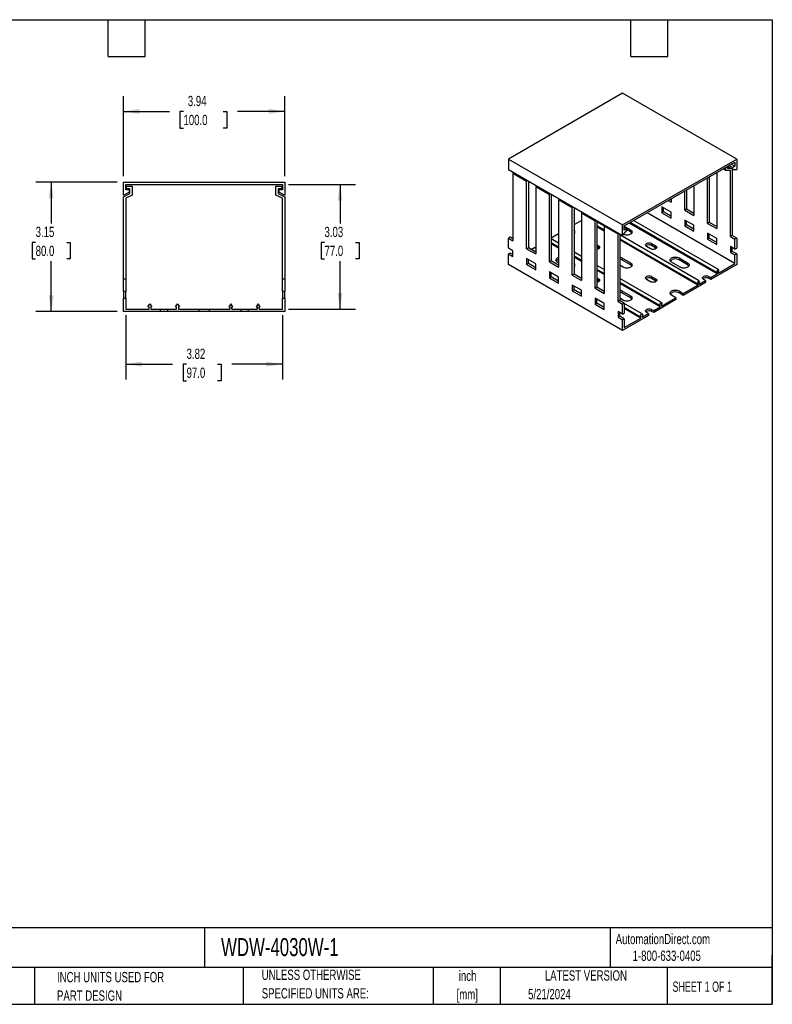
# Model space of a CAD drawing. Header units: inches. Extents: x 0.7 to 32.2, y 0.7 to 24.8.
# Tile 2 of 2: x 13.9 to 32.2, y 0.7 to 24.8. Entities that reach past the tile are written whole.
import ezdxf

# ---------------------------------------------------------------- set-up
doc = ezdxf.new("R2010")
doc.units = ezdxf.units.IN
doc.header["$LTSCALE"] = 3
doc.header["$MEASUREMENT"] = 0
doc.layers.add('DIMENSIONS', color=140, linetype='Continuous', lineweight=25)
doc.layers.add('TEXT', color=140, linetype='Continuous', lineweight=25)
doc.styles.add('SLDTEXTSTYLE0', font='TXT', dxfattribs={"width": 0.7})
doc.styles.add('SLDTEXTSTYLE1', font='TXT', dxfattribs={"width": 0.65})
doc.dimstyles.new('SLDDIMSTYLE0', dxfattribs={"dimtxt": 0.254883, "dimasz": 0.39, "dimexe": 0, "dimexo": 0.0625, "dimgap": 0.063721, "dimtad": 0, "dimtih": 1, "dimtoh": 1, "dimrnd": 1e-09, "dimzin": 12, "dimdsep": 46, "dimtxsty": 'SLDTEXTSTYLE0', "dimsah": 1, "dimcen": 0.09, "dimadec": 0, "dimazin": 3, "dimtfac": 1, "dimtofl": 0, "dimtmove": 0, "dimatfit": 3, "dimfxl": 0, "dimfrac": 2, "dimtolj": 1, "dimtzin": 12, "dimarcsym": 0})

# ---------------------------------------------------------------- blocks, each defined once
blk = doc.blocks.new('_D_6')
at = {"layer": 'DIMENSIONS'}
for p, q in [((16.421, 20.938), (16.421, 22.889)), ((20.358, 20.938), (20.358, 22.889)), ((16.421, 22.514), (17.543, 22.514)), ((17.888, 22.514), (17.802, 22.514)), ((17.802, 22.514), (17.802, 22.109)), ((18.857, 22.514), (18.943, 22.514)), ((18.943, 22.514), (18.943, 22.109)), ((20.358, 22.514), (19.203, 22.514)), ((17.802, 22.109), (17.888, 22.109)), ((18.943, 22.109), (18.857, 22.109))]:
    blk.add_line(p, q, dxfattribs=at)
for points in [[(16.421, 22.514), (16.811, 22.454), (16.811, 22.574)], [(20.358, 22.514), (19.968, 22.574), (19.968, 22.454)]]:
    blk.add_solid(points, dxfattribs=at)
at = {"layer": 'DIMENSIONS', "char_height": 0.25, "attachment_point": 1, "style": 'SLDTEXTSTYLE0'}
for s, insert in [('3.94', (17.994, 22.893)), ('100.0', (17.888, 22.431))]:
    blk.add_mtext(s, dxfattribs=dict(at, insert=insert))
blk = doc.blocks.new('_D_7')
at = {"layer": 'DIMENSIONS'}
for p, q in [((16.271, 20.788), (14.286, 20.788)), ((14.661, 20.788), (14.661, 19.785)), ((14.282, 19.323), (14.197, 19.323)), ((14.197, 19.323), (14.197, 18.918)), ((15.04, 19.323), (15.125, 19.323)), ((15.125, 19.323), (15.125, 18.918)), ((14.197, 18.918), (14.282, 18.918)), ((14.661, 17.638), (14.661, 18.861)), ((15.125, 18.918), (15.04, 18.918)), ((16.271, 17.638), (14.286, 17.638))]:
    blk.add_line(p, q, dxfattribs=at)
for points in [[(14.661, 20.788), (14.601, 20.398), (14.721, 20.398)], [(14.661, 17.638), (14.721, 18.028), (14.601, 18.028)]]:
    blk.add_solid(points, dxfattribs=at)
at = {"layer": 'DIMENSIONS', "char_height": 0.25, "attachment_point": 1, "style": 'SLDTEXTSTYLE0'}
for s, insert in [('3.15', (14.282, 19.702)), ('80.0', (14.282, 19.24))]:
    blk.add_mtext(s, dxfattribs=dict(at, insert=insert))
blk = doc.blocks.new('_D_8')
at = {"layer": 'DIMENSIONS'}
for p, q in [((16.48, 17.547), (16.48, 15.978)), ((20.299, 17.547), (20.299, 15.978)), ((16.48, 16.353), (17.619, 16.353)), ((17.964, 16.353), (17.878, 16.353)), ((17.878, 16.353), (17.878, 15.948)), ((18.721, 16.353), (18.807, 16.353)), ((18.807, 16.353), (18.807, 15.948)), ((20.299, 16.353), (19.067, 16.353)), ((17.878, 15.948), (17.964, 15.948)), ((18.807, 15.948), (18.721, 15.948))]:
    blk.add_line(p, q, dxfattribs=at)
for points in [[(16.48, 16.353), (16.87, 16.293), (16.87, 16.413)], [(20.299, 16.353), (19.909, 16.413), (19.909, 16.293)]]:
    blk.add_solid(points, dxfattribs=at)
at = {"layer": 'DIMENSIONS', "char_height": 0.25, "attachment_point": 1, "style": 'SLDTEXTSTYLE0'}
for s, insert in [('3.82', (17.964, 16.732)), ('97.0', (17.964, 16.27))]:
    blk.add_mtext(s, dxfattribs=dict(at, insert=insert))
blk = doc.blocks.new('_D_9')
at = {"layer": 'DIMENSIONS'}
for p, q in [((20.449, 20.729), (22.081, 20.729)), ((21.706, 20.729), (21.706, 19.785)), ((21.328, 19.323), (21.242, 19.323)), ((21.242, 19.323), (21.242, 18.918)), ((22.085, 19.323), (22.171, 19.323)), ((22.171, 19.323), (22.171, 18.918)), ((21.242, 18.918), (21.328, 18.918)), ((21.706, 17.697), (21.706, 18.861)), ((22.171, 18.918), (22.085, 18.918)), ((20.449, 17.697), (22.081, 17.697))]:
    blk.add_line(p, q, dxfattribs=at)
for points in [[(21.706, 20.729), (21.646, 20.339), (21.766, 20.339)], [(21.706, 17.697), (21.766, 18.087), (21.646, 18.087)]]:
    blk.add_solid(points, dxfattribs=at)
at = {"layer": 'DIMENSIONS', "char_height": 0.25, "attachment_point": 1, "style": 'SLDTEXTSTYLE0'}
for s, insert in [('3.03', (21.328, 19.702)), ('77.0', (21.328, 19.24))]:
    blk.add_mtext(s, dxfattribs=dict(at, insert=insert))

msp = doc.modelspace()

# ---------------------------------------------------------------- linework, layer by layer
for p, q in [((28.597, 22.96), (25.813, 21.353)), ((31.381, 21.353), (28.597, 22.96)), ((25.813, 21.353), (28.597, 19.746)), ((25.813, 21.353), (25.813, 21.096)), ((28.597, 19.746), (31.381, 21.353)), ((28.639, 19.722), (31.339, 21.281)), ((31.116, 21.074), (31.116, 21.152)), ((31.158, 21.176), (31.158, 21.128)), ((31.283, 21.096), (31.158, 21.168)), ((31.158, 21.128), (31.228, 21.128)), ((31.193, 21.197), (31.283, 21.144)), ((31.339, 21.176), (31.249, 21.229)), ((31.339, 21.176), (31.283, 21.144)), ((31.283, 21.096), (31.283, 21.144)), ((31.339, 21.281), (31.339, 21.176)), ((31.381, 21.353), (31.381, 21.096)), ((25.813, 21.096), (28.597, 19.489)), ((25.943, 21.021), (25.924, 21)), ((25.924, 21), (25.924, 19.36)), ((26.258, 20.807), (25.924, 21)), ((30.671, 19.786), (30.671, 20.895)), ((30.713, 20.919), (30.713, 19.81)), ((30.894, 21.024), (30.894, 19.657)), ((31.116, 21.074), (31.049, 21.113)), ((31.228, 21.074), (31.116, 21.074)), ((31.228, 19.465), (31.228, 21.074)), ((31.269, 21.104), (31.269, 19.489)), ((31.283, 21.096), (31.381, 21.096)), ((16.421, 20.473), (16.421, 20.788)), ((16.421, 20.788), (20.358, 20.788)), ((16.48, 20.729), (20.299, 20.729)), ((16.48, 20.601), (16.48, 20.729)), ((16.5, 20.63), (16.5, 20.689)), ((16.5, 20.689), (16.637, 20.689)), ((16.637, 20.689), (16.637, 20.476)), ((20.141, 20.476), (20.141, 20.689)), ((20.141, 20.689), (20.279, 20.689)), ((20.279, 20.689), (20.279, 20.63)), ((20.299, 20.729), (20.299, 20.601)), ((20.358, 20.788), (20.358, 20.473)), ((26.258, 20.807), (26.277, 20.828)), ((26.258, 19.167), (26.258, 20.807)), ((26.308, 20.81), (26.3, 20.801)), ((26.3, 20.801), (26.3, 19.191)), ((26.5, 20.7), (26.481, 20.678)), ((26.481, 20.678), (26.481, 19.039)), ((26.815, 20.485), (26.481, 20.678)), ((30.337, 20.702), (30.337, 19.979)), ((16.421, 20.473), (16.559, 20.542)), ((16.421, 20.433), (16.578, 20.512)), ((16.421, 18.425), (16.421, 20.433)), ((16.559, 20.601), (16.48, 20.601)), ((16.637, 20.476), (16.48, 20.397)), ((16.578, 20.63), (16.5, 20.63)), ((16.559, 20.601), (16.559, 20.542)), ((16.578, 20.512), (16.578, 20.63)), ((20.299, 20.397), (20.141, 20.476)), ((20.279, 20.63), (20.2, 20.63)), ((20.2, 20.63), (20.2, 20.512)), ((20.2, 20.512), (20.358, 20.433)), ((20.22, 20.542), (20.22, 20.601)), ((20.299, 20.601), (20.22, 20.601)), ((20.22, 20.542), (20.358, 20.473)), ((20.358, 20.433), (20.358, 18.425)), ((26.815, 20.485), (26.834, 20.507)), ((26.815, 18.846), (26.815, 20.485)), ((26.865, 20.489), (26.857, 20.48)), ((26.857, 20.48), (26.857, 18.87)), ((30.114, 20.107), (30.114, 20.574)), ((30.156, 20.598), (30.156, 20.132)), ((16.48, 20.397), (16.48, 18.425)), ((20.299, 18.425), (20.299, 20.397)), ((27.057, 20.378), (27.038, 20.357)), ((27.038, 20.357), (27.038, 18.717)), ((27.372, 20.164), (27.038, 20.357)), ((27.372, 20.164), (27.391, 20.185)), ((27.372, 18.524), (27.372, 20.164)), ((27.422, 20.167), (27.414, 20.158)), ((29.78, 20.059), (29.557, 20.188)), ((29.557, 20.188), (29.557, 20.043)), ((29.599, 20.067), (29.599, 20.164)), ((29.71, 20.341), (29.78, 20.3)), ((29.78, 20.348), (29.752, 20.365)), ((29.78, 20.381), (29.78, 20.3)), ((27.414, 20.158), (27.414, 18.549)), ((27.613, 20.057), (27.595, 20.035)), ((27.595, 20.035), (27.595, 18.396)), ((27.929, 19.842), (27.595, 20.035)), ((31.339, 18.806), (29.195, 20.043)), ((29.599, 20.067), (29.557, 20.043)), ((29.557, 20.043), (29.78, 19.914)), ((29.78, 19.963), (29.599, 20.067)), ((29.78, 19.914), (29.78, 20.059)), ((30.156, 20.132), (30.114, 20.107)), ((30.114, 20.107), (30.337, 19.979)), ((30.337, 20.027), (30.156, 20.132)), ((27.414, 19.754), (27.595, 19.858)), ((27.929, 19.842), (27.947, 19.864)), ((27.929, 18.203), (27.929, 19.842)), ((27.979, 19.846), (27.971, 19.837)), ((27.971, 19.837), (27.971, 18.227)), ((28.154, 19.717), (27.971, 19.823)), ((28.152, 19.621), (27.971, 19.725)), ((28.152, 19.598), (27.971, 19.702)), ((28.17, 19.735), (28.152, 19.714)), ((28.486, 19.521), (28.152, 19.714)), ((28.152, 19.714), (28.152, 18.074)), ((28.597, 19.489), (28.597, 19.746)), ((28.639, 19.618), (28.639, 19.722)), ((28.639, 19.714), (28.792, 19.625)), ((28.694, 19.65), (28.639, 19.682)), ((30.905, 18.555), (28.761, 19.793)), ((30.887, 18.588), (28.781, 19.804)), ((30.922, 18.666), (28.866, 19.853)), ((30.337, 19.738), (30.114, 19.866)), ((30.114, 19.866), (30.114, 19.722)), ((30.156, 19.746), (30.114, 19.722)), ((30.114, 19.722), (30.337, 19.593)), ((30.156, 19.746), (30.156, 19.842)), ((30.337, 19.641), (30.156, 19.746)), ((30.337, 19.593), (30.337, 19.738)), ((30.713, 19.81), (30.671, 19.786)), ((30.671, 19.786), (30.894, 19.657)), ((30.894, 19.706), (30.713, 19.81)), ((25.855, 19.448), (25.813, 19.424)), ((25.924, 19.408), (25.855, 19.448)), ((26.857, 19.432), (27.038, 19.537)), ((28.486, 19.521), (28.504, 19.543)), ((28.486, 17.882), (28.486, 19.521)), ((28.535, 19.525), (28.527, 19.515)), ((28.527, 19.515), (28.527, 17.906)), ((30.448, 18.393), (28.527, 19.502)), ((28.597, 19.489), (28.694, 19.601)), ((28.694, 19.65), (28.639, 19.618)), ((28.694, 19.65), (28.694, 19.601)), ((28.792, 19.577), (28.694, 19.633)), ((28.792, 19.625), (28.792, 19.577)), ((30.894, 19.416), (30.671, 19.545)), ((30.671, 19.545), (30.671, 19.4)), ((30.713, 19.424), (30.713, 19.521)), ((31.269, 19.489), (31.228, 19.465)), ((31.228, 19.465), (31.339, 19.4)), ((31.381, 19.424), (31.269, 19.489)), ((25.813, 19.183), (25.813, 19.424)), ((25.813, 19.424), (25.924, 19.36)), ((27.038, 19.301), (26.857, 19.405)), ((27.038, 19.203), (26.857, 19.307)), ((27.038, 19.18), (26.857, 19.284)), ((27.971, 19.264), (28.012, 19.239)), ((28.012, 19.191), (27.971, 19.215)), ((28.012, 19.239), (28.012, 19.191)), ((30.414, 18.315), (28.527, 19.404)), ((30.432, 18.282), (28.527, 19.381)), ((29.279, 19.167), (29.182, 19.223)), ((29.307, 19.296), (29.404, 19.239)), ((29.307, 19.296), (29.307, 19.247)), ((29.404, 19.191), (29.307, 19.247)), ((29.404, 19.239), (29.404, 19.191)), ((30.713, 19.424), (30.671, 19.4)), ((30.671, 19.4), (30.894, 19.272)), ((30.894, 19.32), (30.713, 19.424)), ((30.894, 19.272), (30.894, 19.416)), ((31.339, 19.159), (31.228, 19.223)), ((31.228, 19.223), (31.228, 19.079)), ((31.381, 19.424), (31.339, 19.4)), ((31.339, 19.159), (31.339, 19.4)), ((31.381, 19.424), (31.381, 19.183)), ((25.924, 19.119), (25.813, 19.183)), ((25.855, 19.063), (25.813, 19.039)), ((25.813, 18.781), (25.813, 19.039)), ((25.813, 19.039), (25.924, 18.974)), ((25.924, 19.023), (25.855, 19.063)), ((25.924, 18.974), (25.924, 19.119)), ((26.3, 19.191), (26.258, 19.167)), ((26.258, 19.167), (26.481, 19.039)), ((26.481, 19.087), (26.3, 19.191)), ((26.37, 19.151), (26.446, 19.195)), ((26.481, 19.175), (26.446, 19.195)), ((27.595, 18.979), (27.414, 19.084)), ((27.595, 18.882), (27.414, 18.986)), ((27.595, 18.859), (27.414, 18.963)), ((31.269, 19.103), (31.228, 19.079)), ((31.228, 19.079), (31.339, 19.015)), ((31.269, 19.103), (31.269, 19.199)), ((31.381, 19.039), (31.269, 19.103)), ((31.339, 19.159), (31.381, 19.183)), ((31.381, 19.039), (31.339, 19.015)), ((31.339, 18.806), (31.339, 19.015)), ((31.381, 19.039), (31.381, 18.781)), ((28.597, 17.174), (25.813, 18.781)), ((26.481, 18.798), (26.258, 18.926)), ((26.258, 18.926), (26.258, 18.781)), ((26.3, 18.806), (26.258, 18.781)), ((26.258, 18.781), (26.481, 18.653)), ((26.3, 18.806), (26.3, 18.902)), ((26.481, 18.701), (26.3, 18.806)), ((26.481, 18.653), (26.481, 18.798)), ((26.857, 18.87), (26.815, 18.846)), ((26.815, 18.846), (27.038, 18.717)), ((27.038, 18.765), (26.857, 18.87)), ((27.038, 18.822), (27.01, 18.838)), ((28.152, 18.658), (27.971, 18.762)), ((28.611, 18.717), (28.527, 18.765)), ((28.583, 18.942), (28.792, 18.822)), ((28.583, 18.942), (28.583, 18.894)), ((28.792, 18.773), (28.583, 18.894)), ((28.792, 18.822), (28.792, 18.773)), ((30.003, 18.717), (29.794, 18.838)), ((29.975, 18.942), (30.184, 18.822)), ((29.975, 18.942), (29.975, 18.894)), ((30.184, 18.773), (29.975, 18.894)), ((30.184, 18.822), (30.184, 18.773)), ((31.381, 18.781), (30.748, 18.416)), ((30.938, 18.574), (31.339, 18.806)), ((27.038, 18.476), (26.815, 18.605)), ((26.815, 18.605), (26.815, 18.46)), ((26.857, 18.484), (26.815, 18.46)), ((26.857, 18.484), (26.857, 18.581)), ((27.038, 18.38), (26.857, 18.484)), ((27.414, 18.549), (27.372, 18.524)), ((27.372, 18.524), (27.595, 18.396)), ((27.595, 18.444), (27.414, 18.549)), ((28.152, 18.56), (27.971, 18.665)), ((28.152, 18.537), (27.971, 18.642)), ((29.307, 18.492), (29.404, 18.436)), ((29.307, 18.492), (29.307, 18.444)), ((30.699, 18.492), (30.748, 18.464)), ((30.699, 18.492), (30.699, 18.444)), ((30.748, 18.464), (30.905, 18.555)), ((30.922, 18.666), (30.887, 18.588)), ((30.887, 18.588), (30.905, 18.598)), ((30.905, 18.598), (30.905, 18.555)), ((30.956, 18.628), (30.922, 18.666)), ((30.938, 18.618), (30.956, 18.628)), ((30.938, 18.574), (30.938, 18.618)), ((16.48, 18.425), (16.421, 18.425)), ((16.421, 18.13), (16.421, 18.425)), ((16.48, 18.425), (16.48, 18.13)), ((20.358, 18.425), (20.299, 18.425)), ((20.299, 18.13), (20.299, 18.425)), ((20.358, 18.425), (20.358, 18.13)), ((26.815, 18.46), (27.038, 18.331)), ((27.038, 18.331), (27.038, 18.476)), ((27.595, 18.155), (27.372, 18.283)), ((27.372, 18.283), (27.372, 18.139)), ((27.414, 18.163), (27.414, 18.259)), ((27.971, 18.46), (28.012, 18.436)), ((28.012, 18.388), (27.971, 18.412)), ((28.012, 18.436), (28.012, 18.388)), ((29.53, 17.863), (28.527, 18.441)), ((29.495, 17.784), (28.527, 18.343)), ((29.513, 17.751), (28.527, 18.32)), ((29.279, 18.364), (29.182, 18.42)), ((29.404, 18.388), (29.307, 18.444)), ((29.404, 18.436), (29.404, 18.388)), ((30.622, 18.343), (30.079, 18.03)), ((30.079, 18.078), (30.432, 18.282)), ((30.448, 18.393), (30.414, 18.315)), ((30.414, 18.315), (30.432, 18.325)), ((30.432, 18.325), (30.432, 18.282)), ((30.483, 18.355), (30.448, 18.393)), ((30.465, 18.301), (30.622, 18.392)), ((30.465, 18.344), (30.483, 18.355)), ((30.465, 18.301), (30.465, 18.344)), ((30.622, 18.392), (30.574, 18.42)), ((30.622, 18.392), (30.622, 18.343)), ((30.748, 18.416), (30.699, 18.444)), ((30.748, 18.464), (30.748, 18.416)), ((16.421, 18.13), (16.48, 18.13)), ((16.421, 18.13), (16.421, 17.953)), ((16.48, 17.953), (16.48, 18.13)), ((20.299, 18.13), (20.358, 18.13)), ((20.299, 18.13), (20.299, 17.953)), ((20.358, 17.953), (20.358, 18.13)), ((27.414, 18.163), (27.372, 18.139)), ((27.372, 18.139), (27.595, 18.01)), ((27.595, 18.058), (27.414, 18.163)), ((27.595, 18.01), (27.595, 18.155)), ((27.971, 18.227), (27.929, 18.203)), ((27.929, 18.203), (28.152, 18.074)), ((28.152, 18.123), (27.971, 18.227)), ((28.583, 18.139), (28.792, 18.018)), ((28.583, 18.139), (28.583, 18.09)), ((28.792, 17.97), (28.583, 18.09)), ((28.792, 18.018), (28.792, 17.97)), ((29.898, 17.974), (29.794, 18.034)), ((29.975, 18.139), (30.079, 18.078)), ((29.975, 18.139), (29.975, 18.09)), ((30.079, 18.03), (29.975, 18.09)), ((30.079, 18.078), (30.079, 18.03)), ((16.421, 17.638), (16.421, 17.953)), ((16.48, 17.953), (16.421, 17.953)), ((16.48, 17.953), (16.48, 17.697)), ((17.022, 17.75), (17.071, 17.822)), ((17.071, 17.822), (17.119, 17.75)), ((17.691, 17.75), (17.74, 17.822)), ((17.74, 17.822), (17.788, 17.75)), ((19.039, 17.822), (18.99, 17.75)), ((19.088, 17.75), (19.039, 17.822)), ((19.708, 17.822), (19.66, 17.75)), ((19.757, 17.75), (19.708, 17.822)), ((20.358, 17.953), (20.299, 17.953)), ((20.299, 17.697), (20.299, 17.953)), ((20.358, 17.953), (20.358, 17.638)), ((28.152, 17.833), (27.929, 17.962)), ((27.929, 17.962), (27.929, 17.817)), ((27.971, 17.841), (27.929, 17.817)), ((27.929, 17.817), (28.152, 17.689)), ((27.971, 17.841), (27.971, 17.938)), ((28.152, 17.737), (27.971, 17.841)), ((28.152, 17.689), (28.152, 17.833)), ((28.527, 17.906), (28.486, 17.882)), ((28.486, 17.882), (28.597, 17.817)), ((28.611, 17.914), (28.527, 17.962)), ((28.639, 17.841), (28.527, 17.906)), ((28.639, 17.841), (28.597, 17.817)), ((28.597, 17.576), (28.597, 17.817)), ((28.639, 17.841), (28.639, 17.6)), ((29.056, 17.589), (28.639, 17.83)), ((29.898, 17.926), (29.356, 17.612)), ((29.495, 17.784), (29.53, 17.863)), ((29.513, 17.795), (29.495, 17.784)), ((29.513, 17.751), (29.513, 17.795)), ((29.53, 17.863), (29.564, 17.824)), ((29.546, 17.771), (29.898, 17.974)), ((29.564, 17.824), (29.546, 17.814)), ((29.546, 17.814), (29.546, 17.771)), ((29.898, 17.974), (29.898, 17.926)), ((17.317, 17.638), (16.421, 17.638)), ((16.48, 17.697), (17.047, 17.697)), ((17.047, 17.75), (17.022, 17.75)), ((17.047, 17.697), (17.047, 17.75)), ((17.119, 17.75), (17.094, 17.75)), ((17.094, 17.75), (17.094, 17.697)), ((17.094, 17.697), (17.317, 17.697)), ((17.317, 17.697), (17.317, 17.638)), ((17.317, 17.697), (17.494, 17.697)), ((17.494, 17.638), (17.317, 17.638)), ((17.494, 17.697), (17.494, 17.638)), ((17.494, 17.697), (17.716, 17.697)), ((18.262, 17.638), (17.494, 17.638)), ((17.716, 17.75), (17.691, 17.75)), ((17.716, 17.697), (17.716, 17.75)), ((17.788, 17.75), (17.763, 17.75)), ((17.763, 17.75), (17.763, 17.697)), ((17.763, 17.697), (18.262, 17.697)), ((18.262, 17.697), (18.262, 17.638)), ((18.262, 17.697), (18.517, 17.697)), ((18.517, 17.638), (18.262, 17.638)), ((18.517, 17.697), (19.015, 17.697)), ((18.517, 17.697), (18.517, 17.638)), ((19.285, 17.638), (18.517, 17.638)), ((18.99, 17.75), (19.015, 17.75)), ((19.015, 17.75), (19.015, 17.697)), ((19.063, 17.75), (19.088, 17.75)), ((19.063, 17.697), (19.063, 17.75)), ((19.063, 17.697), (19.285, 17.697)), ((19.285, 17.697), (19.285, 17.638)), ((19.285, 17.697), (19.462, 17.697)), ((19.462, 17.638), (19.285, 17.638)), ((19.462, 17.697), (19.462, 17.638)), ((19.462, 17.697), (19.685, 17.697)), ((20.358, 17.638), (19.462, 17.638)), ((19.66, 17.75), (19.685, 17.75)), ((19.685, 17.75), (19.685, 17.697)), ((19.732, 17.75), (19.757, 17.75)), ((19.732, 17.697), (19.732, 17.75)), ((19.732, 17.697), (20.299, 17.697)), ((28.597, 17.576), (28.486, 17.64)), ((28.486, 17.64), (28.486, 17.496)), ((28.527, 17.52), (28.527, 17.616)), ((28.597, 17.576), (28.639, 17.6)), ((29.23, 17.54), (28.597, 17.174)), ((29.022, 17.511), (28.639, 17.732)), ((29.04, 17.478), (28.639, 17.71)), ((29.022, 17.511), (29.056, 17.589)), ((29.04, 17.521), (29.022, 17.511)), ((29.04, 17.478), (29.04, 17.521)), ((29.056, 17.589), (29.091, 17.551)), ((29.073, 17.497), (29.23, 17.588)), ((29.091, 17.551), (29.073, 17.541)), ((29.073, 17.541), (29.073, 17.497)), ((29.23, 17.588), (29.182, 17.616)), ((29.23, 17.588), (29.23, 17.54)), ((29.307, 17.689), (29.356, 17.66)), ((29.307, 17.689), (29.307, 17.64)), ((29.356, 17.612), (29.307, 17.64)), ((29.356, 17.66), (29.513, 17.751)), ((29.356, 17.66), (29.356, 17.612)), ((28.527, 17.52), (28.486, 17.496)), ((28.486, 17.496), (28.597, 17.432)), ((28.639, 17.456), (28.527, 17.52)), ((28.639, 17.456), (28.597, 17.432)), ((28.597, 17.174), (28.597, 17.432)), ((28.639, 17.247), (29.04, 17.478)), ((28.639, 17.456), (28.639, 17.247))]:
    msp.add_line(p, q)
at = {"flags": 128}
for points in [[(28.792, 19.625), (28.808, 19.614), (28.82, 19.601), (28.827, 19.587), (28.829, 19.573), (28.827, 19.559), (28.82, 19.545), (28.808, 19.532), (28.792, 19.521), (28.772, 19.512), (28.75, 19.505), (28.726, 19.5), (28.701, 19.499), (28.676, 19.5), (28.652, 19.505), (28.63, 19.512), (28.62, 19.516)], [(28.012, 19.239), (28.025, 19.231), (28.033, 19.22), (28.038, 19.209), (28.038, 19.198), (28.033, 19.186), (28.025, 19.176), (28.012, 19.167), (27.997, 19.16), (27.979, 19.155), (27.971, 19.154)], [(29.182, 19.223), (29.169, 19.232), (29.161, 19.243), (29.156, 19.254), (29.156, 19.265), (29.161, 19.276), (29.169, 19.287), (29.182, 19.296), (29.197, 19.303), (29.215, 19.308), (29.234, 19.31), (29.254, 19.31), (29.273, 19.308), (29.291, 19.303), (29.307, 19.296)], [(29.404, 19.239), (29.417, 19.231), (29.425, 19.22), (29.43, 19.209), (29.43, 19.198), (29.425, 19.186), (29.417, 19.176), (29.404, 19.167), (29.389, 19.16), (29.371, 19.155), (29.352, 19.152), (29.332, 19.152), (29.312, 19.155), (29.295, 19.16), (29.279, 19.167)], [(28.028, 19.179), (28.025, 19.182), (28.012, 19.191)], [(29.42, 19.179), (29.417, 19.182), (29.404, 19.191)], [(29.794, 18.838), (29.778, 18.849), (29.766, 18.862), (29.759, 18.876), (29.757, 18.89), (29.759, 18.904), (29.766, 18.918), (29.778, 18.931), (29.794, 18.942), (29.813, 18.951), (29.836, 18.958), (29.86, 18.962), (29.885, 18.964), (29.909, 18.962), (29.933, 18.958), (29.956, 18.951), (29.975, 18.942)], [(27.01, 18.838), (26.994, 18.849), (26.982, 18.862), (26.975, 18.876), (26.973, 18.89), (26.975, 18.904), (26.982, 18.918), (26.994, 18.931), (27.01, 18.942), (27.03, 18.951), (27.038, 18.954)], [(28.792, 18.822), (28.808, 18.81), (28.82, 18.798), (28.827, 18.784), (28.829, 18.769), (28.827, 18.755), (28.82, 18.741), (28.808, 18.728), (28.792, 18.717), (28.772, 18.708), (28.75, 18.701), (28.726, 18.697), (28.701, 18.696), (28.676, 18.697), (28.652, 18.701), (28.63, 18.708), (28.611, 18.717)], [(30.184, 18.822), (30.2, 18.81), (30.212, 18.798), (30.219, 18.784), (30.221, 18.769), (30.219, 18.755), (30.212, 18.741), (30.2, 18.728), (30.184, 18.717), (30.164, 18.708), (30.142, 18.701), (30.118, 18.697), (30.093, 18.696), (30.068, 18.697), (30.044, 18.701), (30.022, 18.708), (30.003, 18.717)], [(29.182, 18.42), (29.169, 18.429), (29.161, 18.439), (29.156, 18.45), (29.156, 18.462), (29.161, 18.473), (29.169, 18.483), (29.182, 18.492), (29.197, 18.499), (29.215, 18.504), (29.234, 18.507), (29.254, 18.507), (29.273, 18.504), (29.291, 18.499), (29.307, 18.492)], [(30.574, 18.42), (30.561, 18.429), (30.553, 18.439), (30.548, 18.45), (30.548, 18.462), (30.553, 18.473), (30.561, 18.483), (30.574, 18.492), (30.589, 18.499), (30.607, 18.504), (30.626, 18.507), (30.646, 18.507), (30.665, 18.504), (30.683, 18.499), (30.699, 18.492)], [(28.012, 18.436), (28.025, 18.427), (28.033, 18.417), (28.038, 18.405), (28.038, 18.394), (28.033, 18.383), (28.025, 18.373), (28.012, 18.364), (27.997, 18.356), (27.979, 18.351), (27.971, 18.35)], [(28.028, 18.376), (28.025, 18.379), (28.012, 18.388)], [(29.404, 18.436), (29.417, 18.427), (29.425, 18.417), (29.43, 18.405), (29.43, 18.394), (29.425, 18.383), (29.417, 18.373), (29.404, 18.364), (29.389, 18.356), (29.371, 18.351), (29.352, 18.349), (29.332, 18.349), (29.312, 18.351), (29.295, 18.356), (29.279, 18.364)], [(29.42, 18.376), (29.417, 18.379), (29.404, 18.388)], [(28.792, 18.018), (28.808, 18.007), (28.82, 17.994), (28.827, 17.98), (28.829, 17.966), (28.827, 17.951), (28.82, 17.938), (28.808, 17.925), (28.792, 17.914), (28.772, 17.904), (28.75, 17.898), (28.726, 17.893), (28.701, 17.892), (28.676, 17.893), (28.652, 17.898), (28.63, 17.904), (28.611, 17.914)], [(29.794, 18.034), (29.778, 18.045), (29.766, 18.058), (29.759, 18.072), (29.757, 18.086), (29.759, 18.101), (29.766, 18.115), (29.778, 18.127), (29.794, 18.139), (29.813, 18.148), (29.836, 18.155), (29.86, 18.159), (29.885, 18.16), (29.909, 18.159), (29.933, 18.155), (29.956, 18.148), (29.975, 18.139)], [(29.182, 17.616), (29.169, 17.625), (29.161, 17.636), (29.156, 17.647), (29.156, 17.658), (29.161, 17.669), (29.169, 17.68), (29.182, 17.689), (29.197, 17.696), (29.215, 17.701), (29.234, 17.703), (29.254, 17.703), (29.273, 17.701), (29.291, 17.696), (29.307, 17.689)]]:
    msp.add_lwpolyline(points, dxfattribs=at)
for centre, radius, start, end in [((27.385, 19.573), 0.0517, 304.2708, 55.7292), ((27.368, 19.51), 0.0728, 31.823, 51.501), ((28.755, 19.506), 0.0802, 32.3176, 62.2721), ((29.245, 19.14), 0.124, 60.2418, 129.5438), ((28.502, 18.795), 0.168, 61.2066, 81.3847), ((27.063, 18.808), 0.102, 104.2626, 145.0381), ((27.385, 18.769), 0.0517, 304.2708, 55.7292), ((27.368, 18.707), 0.0728, 31.823, 51.501), ((28.502, 18.747), 0.168, 61.2066, 81.3847), ((28.755, 18.702), 0.0802, 32.3176, 62.2721), ((29.886, 18.751), 0.168, 58.1126, 137.0399), ((30.146, 18.702), 0.0802, 32.3176, 62.2721), ((29.245, 18.336), 0.124, 60.2418, 129.5438), ((30.637, 18.336), 0.124, 60.2418, 129.5438), ((28.502, 17.992), 0.168, 61.2066, 81.3847), ((28.502, 17.943), 0.168, 61.2066, 81.3847), ((29.886, 17.948), 0.168, 58.1126, 137.0399), ((28.755, 17.899), 0.0802, 32.3176, 62.2721), ((29.245, 17.533), 0.124, 60.2418, 129.5438)]:
    msp.add_arc(centre, radius, start, end)
at = {"layer": 'TEXT'}
for p, q in [((0.75, 24.75), (32.25, 24.75)), ((16.05, 23.85), (16.05, 24.75)), ((16.95, 23.85), (16.95, 24.75)), ((28.8, 23.85), (28.8, 24.75)), ((29.7, 23.85), (29.7, 24.75)), ((32.25, 24.75), (32.25, 0.75)), ((16.05, 23.85), (16.95, 23.85)), ((28.8, 23.85), (29.7, 23.85)), ((32.25, 2.613), (0.75, 2.613)), ((18.397, 2.613), (18.397, 1.65)), ((28.296, 2.613), (28.296, 1.65)), ((32.25, 0.75), (32.25, 1.95)), ((32.25, 1.65), (0.75, 1.65)), ((14.25, 1.65), (14.25, 0.75)), ((19.344, 1.65), (19.344, 0.75)), ((23.979, 1.65), (23.979, 0.75)), ((25.608, 1.65), (25.608, 0.75)), ((29.687, 1.65), (29.687, 0.75)), ((0.75, 0.75), (32.25, 0.75))]:
    msp.add_line(p, q, dxfattribs=at)

# ---------------------------------------------------------------- texts
for s, insert, char_height, attachment_point, style in [('AutomationDirect.com', (28.429, 2.466), 0.25, 1, 'SLDTEXTSTYLE0'), ('ACHIEVE WDW OPEN SLOT WIDE FINGER WIRE DUCT', (0.941, 2.364), 0.4375, 1, 'SLDTEXTSTYLE0'), ('WDW-4030W-1', (18.804, 2.364), 0.4375, 1, 'SLDTEXTSTYLE0'), ('1-800-633-0405', (28.842, 2.059), 0.25, 1, 'SLDTEXTSTYLE0'), ('INCH UNITS USED FOR', (14.803, 1.539), 0.25, 1, 'SLDTEXTSTYLE0'), ('UNLESS OTHERWISE', (19.796, 1.595), 0.25, 1, 'SLDTEXTSTYLE0'), ('inch', (24.818, 1.571), 0.25, 2, 'SLDTEXTSTYLE0'), ('LATEST VERSION', (27.703, 1.578), 0.25, 2, 'SLDTEXTSTYLE0'), ('SHEET 1 OF 1', (29.816, 1.305), 0.25, 1, 'SLDTEXTSTYLE1'), ('PART DESIGN', (14.803, 1.087), 0.25, 1, 'SLDTEXTSTYLE0'), ('SPECIFIED UNITS ARE:', (19.796, 1.143), 0.25, 1, 'SLDTEXTSTYLE0'), ('[mm]', (24.809, 1.119), 0.25, 2, 'SLDTEXTSTYLE0'), ('5/21/2024', (26.293, 1.123), 0.25, 1, 'SLDTEXTSTYLE0')]:
    msp.add_mtext(s, dxfattribs=dict(at, insert=insert, char_height=char_height, attachment_point=attachment_point, style=style))

# ---------------------------------------------------------------- dimensions: what is measured, and where the dimension line sits
at = {"layer": 'DIMENSIONS'}
for base, p1, p2, picture, middle in [((20.358, 22.514), (16.421, 20.788), (20.358, 20.788), '_D_6', (18.373, 22.514)), ((20.299, 16.353), (16.48, 17.697), (20.299, 17.697), '_D_8', (18.343, 16.353))]:
    dim = msp.add_linear_dim(base=base, p1=p1, p2=p2, dimstyle='SLDDIMSTYLE0', dxfattribs=at)
    dim.commit()
    dim.dimension.update_dxf_attribs({"geometry": picture, "text_midpoint": middle, "dimtype": 160})
for base, p1, p2, picture, middle in [((14.661, 17.638), (16.421, 20.788), (16.421, 17.638), '_D_7', (14.661, 19.323)), ((21.706, 20.729), (20.299, 17.697), (20.299, 20.729), '_D_9', (21.706, 19.323))]:
    dim = msp.add_linear_dim(base=base, p1=p1, p2=p2, angle=90, dimstyle='SLDDIMSTYLE0', dxfattribs=at)
    dim.commit()
    dim.dimension.update_dxf_attribs({"geometry": picture, "text_midpoint": middle, "dimtype": 160})

doc.saveas('drawing.dxf')
